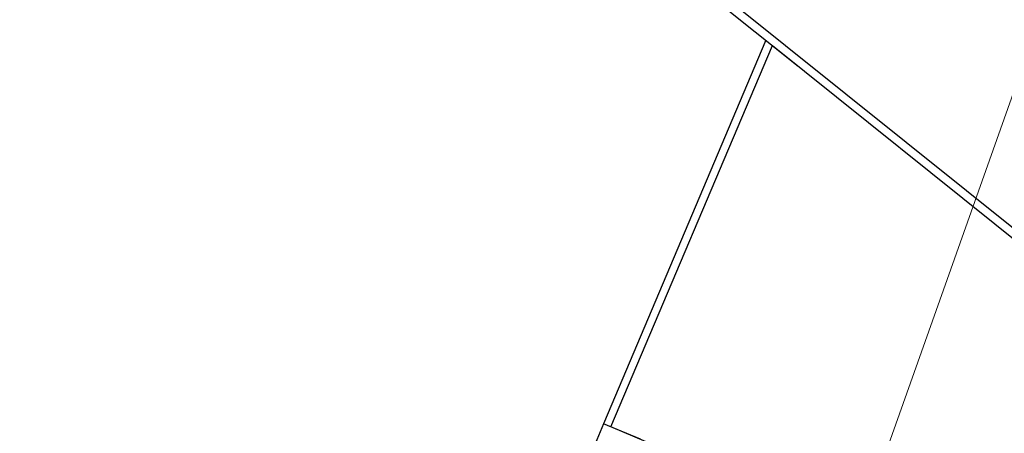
# Model space of a CAD drawing. Header units: inches. Extents: x 424 to 2043, y -237 to 445.
# Tile 14 of 256: x 516 to 541, y -73 to -63. Entities that reach past the tile are written whole.
import ezdxf

# ---------------------------------------------------------------- set-up
doc = ezdxf.new("R2010")
doc.units = ezdxf.units.IN
doc.header["$MEASUREMENT"] = 0
doc.layers.add('A-WALL', color=113, linetype='Continuous', lineweight=9)
doc.layers.add('G-ANNO-SYMB', color=111, linetype='Continuous', lineweight=9)

msp = doc.modelspace()

# ---------------------------------------------------------------- linework, layer by layer
at = {"layer": 'A-WALL', "lineweight": 25}
for p, q in [((562.221, -85.535), (511.384, -44.728)), ((524.675, -55.652), (535.434, -64.289)), ((534.624, -63.638), (530.559, -73.256)), ((530.743, -73.333), (534.786, -63.769)), ((534.786, -63.769), (553.214, -78.561)), ((530.559, -73.256), (528.184, -78.874)), ((531.48, -73.645), (530.559, -73.256)), ((542.991, -78.51), (530.743, -73.333))]:
    msp.add_line(p, q, dxfattribs=at)
at = {"layer": 'G-ANNO-SYMB', "color": 1}
msp.add_line((543.493, -57.404), (511.243, -148.499), dxfattribs=at)

doc.saveas('drawing.dxf')
